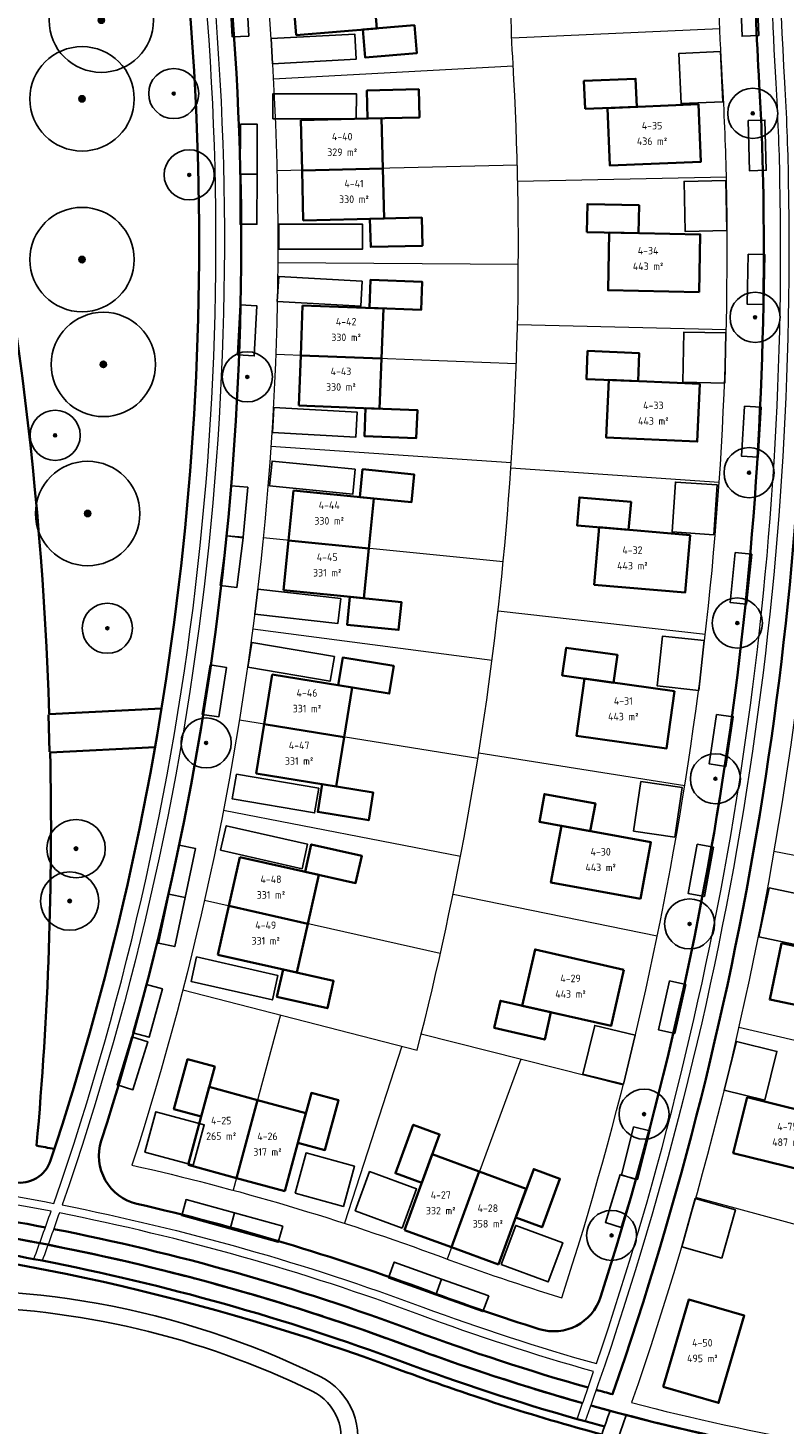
# Model space of a CAD drawing. Extents: x 168179 to 170299, y 448694 to 449599.
# Tile 17 of 32: x 168517 to 168607, y 449027 to 449194. Entities that reach past the tile are written whole.
import ezdxf
from ezdxf.enums import TextEntityAlignment as Align

# ---------------------------------------------------------------- set-up
doc = ezdxf.new("R2010")
doc.units = 0
doc.linetypes.add('NLCS-HIDDEN', pattern=[4, 2, -2])
doc.layers.get('0').update_dxf_attribs({"lineweight": 0})
for name, color, linetype, lineweight in [('N-WE-KG-GRENS_SECTIE-G', 210, 'NLCS-HIDDEN', 35), ('N-WE-VH-VERHARDING_ASFALT_ROOD-G', 10, 'Continuous', 35), ('N04-WE-VH-GOOT-O', 170, 'Continuous', 18), ('N04-WE-VH-KANTOPSLUITING_ACHTERKANTBAND-G', 50, 'Continuous', 35), ('N04-WE-VH-VERHARDING-G', 252, 'Continuous', 35), ('N2-WE-OG-TERREIN_GROEN-G', 7, 'Continuous', 25), ('N2-WE-OG-WATER-G', 130, 'Continuous', 25), ('N2-WE-OG-WEG_VOETPAD-G', 7, 'Continuous', 25), ('N4-WE-OG-KADASTRAAL_KAVELNUMMER-T18', 7, 'Continuous', 18), ('N4-WE-OG-WEG_PARKEERPLAATS_OPENBAAR-G', 253, 'Continuous', 25), ('N4-WE-OG-WEG_PARKEERPLAATS_PRIVE-G', 253, 'Continuous', 25), ('N8-WE-OG-KADASTRAAL_KAVELNUMMER-T18', 7, 'Continuous', 18), ('N8-WE-OG-KADASTRAAL_KAVELOPPERVLAK-T18', 10, 'Continuous', 18), ('N8-WE-WH-WATERLIJN-G', 150, 'Continuous', 35)]:
    doc.layers.add(name, color=color, linetype=linetype, lineweight=lineweight)
for name, color, linetype, lineweight, true_color in [('N04-WE-KG-KADASTRAAL-O', 150, 'Continuous', 18, 0x007fff), ('N4-PV-GR-BOOM-S', 3, 'Continuous', 25, 0x00ff00), ('N4-WE-KG-GRENS_KADASTRAAL-G', 150, 'Continuous', 18, 0x007fff), ('N4-WE-KG-KADASTRAAL_BEBOUWING-G', 1, 'Continuous', 35, 0xff0000)]:
    doc.layers.add(name, color=color, linetype=linetype, lineweight=lineweight, true_color=true_color)
doc.styles.add('NLCS-ISO-M1000-T18', font='NLCS-ISO.ttf', dxfattribs={"height": 1.8})

# ---------------------------------------------------------------- blocks, each defined once
blk = doc.blocks.new('an-bb-sn-opp')
at = {"layer": 'N8-WE-OG-KADASTRAAL_KAVELNUMMER-T18', "style": 'NLCS-ISO-M1000-T18'}
blk.add_attdef('NUMMER', text='', height=1.8, dxfattribs=at).set_placement((0, 1.87), align=Align.MIDDLE)
at = {"layer": 'N8-WE-OG-KADASTRAAL_KAVELOPPERVLAK-T18', "style": 'NLCS-ISO-M1000-T18'}
blk.add_attdef('OPPERVLAK', text='', height=1.8, dxfattribs=at).set_placement((0, -1.87), align=Align.MIDDLE)
blk = doc.blocks.new('SGR-BOOM_01')
at = {"ltscale": 0.1}
h = blk.add_hatch(color=256, dxfattribs=at)
edge = h.paths.add_edge_path()
edge.add_arc((0, 0), 0.15, 0, 360)
for radius in [2.5, 0.045]:
    blk.add_circle((0, 0), radius)
blk.add_circle((0, 0), 0.15, dxfattribs=at)

msp = doc.modelspace()

# ---------------------------------------------------------------- linework, layer by layer
at = {"layer": 'N-WE-KG-GRENS_SECTIE-G'}
msp.add_lwpolyline([(168685.76, 449312.78), (168669.55, 449019.54, -0.099335), (168562.46, 449036.57, 0.071724), (168485.34, 449053.2, -0.015524), (168492.35, 449025.86), (168485.08, 449024.24, 0.012724), (168479.7, 449045.74, 0.030357), (168454.27, 449119.72, -0.061192), (168436.21, 449185.1), (168437.15, 449185.24), (168435.21, 449201.7), (168434.26, 449201.62, -0.067274), (168437.75, 449276.05), (168445.08, 449274.71, 0.01497), (168442.64, 449258.69, 0.087848), (168535.02, 449285.65, -0.141513)], format="xyb", close=True, dxfattribs=at)
at = {"layer": 'N-WE-KG-GRENS_SECTIE-G', "flags": 128}
msp.add_lwpolyline([(168669.55, 449019.54, -0.099335), (168562.46, 449036.57, 0.071724), (168485.34, 449053.2, -0.015524), (168492.35, 449025.86, -0.020346), (168498.76, 448990.4, -0.157972), (168668.14, 448972.34, -0.025649), (168668.23, 448995.66)], format="xyb", close=True, dxfattribs=at)
at = {"layer": 'N-WE-VH-VERHARDING_ASFALT_ROOD-G', "flags": 128}
msp.add_lwpolyline([(168179.09, 449328.77), (168283.58, 449324.29, -0.02075), (168362.26, 449317.5, -0.028118), (168425.5, 449305.4), (168442.32, 449300.92), (168444.72, 449300.28, -0.251205), (168625.76, 449489.19), (168621.81, 449509.18, 0.015854), (168619.41, 449519.93), (168622.9, 449520.81, -0.006697), (168625.43, 449509.97), (168629.31, 449490.31, -0.062019), (168696.65, 449502.37), (168696.44, 449498.65, 0.516768), (168458.94, 449121.65, -0.030357), (168484.57, 449047.09, -0.090321), (168498.8, 448889.84)], format="xyb", dxfattribs=at)
at = {"layer": 'N04-WE-KG-KADASTRAAL-O', "flags": 128}
for points in [[(168600.56, 449176.1, 0.00967), (168600.11, 449187.43, -0.020508), (168599.48, 449223.23, 0.041633), (168544.55, 449209.15, -0.107067), (168529.36, 449058.25, -0.033625), (168566.43, 449047.25, 0.014415), (168580.85, 449042.36, 0.083358)], [(168671.26, 449173.76), (168612.27, 449180.01, -0.090747), (168589.2, 449029.81, 0.020792), (168611.46, 449024.97), (168613.05, 449055.25), (168624.75, 449054.65), (168627.89, 449109.28), (168667.07, 449107.39)]]:
    msp.add_lwpolyline(points, format="xyb", close=True, dxfattribs=at)
at = {"layer": 'N04-WE-VH-GOOT-O'}
for points in [[(168618.68, 449313.54, 0.07387), (168607.5, 449187.86, -0.00967), (168607.96, 449176.25, -0.091364), (168583.63, 449027.58), (168582.66, 449027.85, 0.003624), (168584.65, 449033.53, -0.020152), (168563.85, 449040.32, 0.040068), (168520.67, 449052.52, -0.004313), (168518.62, 449046.81), (168517.62, 449047, 0.004328), (168519.68, 449052.72, 0.031983), (168484.14, 449057.29), (168484.2, 449058.29, -0.032112), (168520.01, 449053.67, 0.115775), (168536.61, 449213.12, 0.000511)], [(168520.43, 449207.61, -0.056558), (168444.98, 449193.38), (168444.9, 449194.38, 0.056558), (168520.14, 449208.57, 0.013632)]]:
    msp.add_lwpolyline(points, format="xyb", dxfattribs=at)
at = {"layer": 'N04-WE-VH-GOOT-O', "flags": 128}
msp.add_lwpolyline([(168537.58, 449213.47, -0.115838), (168521.01, 449053.48, -0.039943), (168564.2, 449041.25, 0.020202), (168584.98, 449034.48, 0.087145), (168606.96, 449176.23, 0.00967), (168606.5, 449187.8, -0.024972), (168606.12, 449230.76, 0.050988)], format="xyb", close=True, dxfattribs=at)
at = {"layer": 'N04-WE-VH-KANTOPSLUITING_ACHTERKANTBAND-G', "flags": 128}
for points in [[(168617.85, 449310.01, -0.001972), (168619.99, 449310.31, 0.072203), (168609.51, 449187.98, -0.00967), (168609.98, 449176.29, -0.088864), (168586.91, 449030.81, -0.00185), (168584.96, 449031.34)], [(168532.92, 449112.94), (168519.46, 449112.25, 0.050905), (168508.01, 449197.42, 0.021437), (168534.74, 449205.63)], [(168520.07, 449060.18, 0.001875), (168517.94, 449060.58, 0.027856), (168519.58, 449107.65), (168532.13, 449108.3)], [(168519, 449050.79, 0.031712), (168484.01, 449055.27, 0.519415), (168483.11, 449054.15, -0.002766), (168485.07, 449047.23, -0.012724), (168490.51, 449025.45, -0.012724)], [(168518.32, 449048.91, 0.030112), (168485.34, 449053.2, -0.002178), (168486.88, 449047.73, -0.012724), (168492.35, 449025.86, -0.012724)], [(168583.99, 449031.61, -0.020046), (168563.15, 449038.42, 0.040332), (168519.99, 449050.6, 0.040332)], [(168583.34, 449029.74, -0.019935), (168562.46, 449036.57, 0.040605), (168519.32, 449048.71, 0.040605)], [(168669.55, 449019.54, -0.078329), (168584.3, 449029.47, -0.078329)]]:
    msp.add_lwpolyline(points, format="xyb", dxfattribs=at)
for points in [[(168544.26, 449213.69, -0.039411), (168596.93, 449227.24, -0.471691), (168603.82, 449221.33, 0.019468), (168604.48, 449187.69, -0.00967), (168604.94, 449176.19, -0.08244), (168585.48, 449042.45, -0.41265), (168578.12, 449038.62, -0.013005), (168564.9, 449043.15, 0.032205), (168529.96, 449053.62, -0.438493), (168525.69, 449061.14, 0.105068), (168540.32, 449207.48, -0.35089)], [(168441.57, 449186.94, -0.434885), (168445.12, 449191.36, 0.056558), (168521.03, 449205.68, 0.006062), (168528.01, 449207.93, -0.481936), (168535.73, 449202.93, -0.105107), (168519.62, 449058.8, -0.37192), (168515.27, 449056.2, 0.027791), (168484.05, 449059.92, -0.312793), (168480.58, 449062.67, 0.024173), (168459.42, 449121.84, -0.062141)]]:
    msp.add_lwpolyline(points, format="xyb", close=True, dxfattribs=at)
at = {"layer": 'N04-WE-VH-VERHARDING-G'}
msp.add_lwpolyline([(168519.48, 449107.75), (168519.36, 449112.15)], dxfattribs=at)
at = {"layer": 'N2-WE-OG-TERREIN_GROEN-G'}
msp.add_lwpolyline([(168555.9, 449022.77, 0.386975), (168551.83, 449032.99, 0.13804), (168497.48, 449042.84, 0.470196), (168493.42, 449036.31, 0.089651), (168504.17, 449016.67, 0.089651)], format="xyb", dxfattribs=at)
at = {"layer": 'N2-WE-OG-WATER-G'}
msp.add_lwpolyline([(168553.84, 449023, 0.004283), (168554.03, 449023.47, 0.386975), (168550.95, 449031.19, 0.111912), (168507.94, 449041.3, 0.507283), (168499.91, 449032.91, 0.110113), (168506.8, 449017.55, 0.110113)], format="xyb", dxfattribs=at)
at = {"layer": 'N2-WE-OG-WEG_VOETPAD-G'}
msp.add_lwpolyline([(168586.62, 449028.83, -0.006845), (168582.32, 449017.08, 0.189013), (168494.83, 449012.95)], format="xyb", dxfattribs=at)
msp.add_arc((168155.12, 449180.18), 459.27, 336.2992, 340.691, dxfattribs=at)
at = {"layer": 'N4-WE-KG-GRENS_KADASTRAAL-G', "flags": 128}
msp.add_lwpolyline([(168535.47, 449079.25), (168563.51, 449072.01, 0.077418), (168575, 449190.06, -0.015306), (168574.41, 449218.02, -0.015306)], format="xyb", dxfattribs=at)
for points in [[(168574.85, 449193.24), (168599.76, 449194.36)], [(168575.01, 449189.85), (168546.3, 449188.28)], [(168575.51, 449177.98), (168546.73, 449177.29)], [(168575.55, 449176.07), (168600.55, 449176.6)], [(168575.63, 449166.09), (168546.82, 449166.29)], [(168575.53, 449158.9), (168600.53, 449158.31)], [(168575.39, 449154.21), (168546.58, 449155.29)], [(168574.79, 449142.34), (168546, 449144.31)], [(168574.75, 449141.74), (168599.69, 449140.04)], [(168573.81, 449130.49), (168545.08, 449133.35)], [(168573.2, 449124.63), (168598.03, 449121.82)], [(168572.48, 449118.68), (168543.82, 449122.42)], [(168570.78, 449106.92), (168542.23, 449111.54)], [(168570.89, 449107.61), (168595.55, 449103.7)], [(168568.71, 449095.21), (168540.31, 449100.71)], [(168626.88, 449091.79), (168606.23, 449095.82)], [(168567.82, 449090.7), (168592.27, 449085.7)], [(168566.29, 449083.57), (168538.05, 449089.94)], [(168547.16, 449076.23), (168541.47, 449055.25)], [(168564, 449073.95), (168588.19, 449067.87)], [(168625.59, 449069.25), (168602.02, 449074.73)], [(168561.69, 449072.48), (168554.83, 449051.28)], [(168575.92, 449070.95), (168567.1, 449047)], [(168612.78, 449050.07), (168596.87, 449054.37)]]:
    msp.add_lwpolyline(points, dxfattribs=at)
at = {"layer": 'N4-WE-KG-KADASTRAAL_BEBOUWING-G', "flags": 128}
for points in [[(168549.04, 449193.53), (168548.53, 449199.51), (168558.18, 449200.33), (168558.69, 449194.36)], [(168557.01, 449194.21), (168563.19, 449194.74), (168563.48, 449191.4), (168557.3, 449190.87)], [(168583.63, 449184.71), (168583.49, 449188.06), (168589.68, 449188.32), (168589.82, 449184.97)], [(168557.58, 449183.55), (168563.78, 449183.7), (168563.7, 449187.06), (168557.5, 449186.91)], [(168586.31, 449184.82), (168597.2, 449185.28), (168597.49, 449178.39), (168586.6, 449177.93)], [(168549.59, 449183.36), (168549.73, 449177.36), (168559.41, 449177.59), (168559.26, 449183.59)], [(168549.87, 449171.36), (168549.73, 449177.36), (168559.41, 449177.59), (168559.55, 449171.59)], [(168583.83, 449169.96), (168583.9, 449173.32), (168590.1, 449173.19), (168590.03, 449169.84)], [(168557.87, 449171.55), (168564.07, 449171.7), (168564.15, 449168.34), (168557.95, 449168.2)], [(168597.27, 449162.79), (168597.41, 449169.69), (168586.51, 449169.91), (168586.38, 449163.01)], [(168557.8, 449160.88), (168563.99, 449160.64), (168564.12, 449164), (168557.92, 449164.23)], [(168549.8, 449161.18), (168549.58, 449155.18), (168559.25, 449154.82), (168559.47, 449160.81)], [(168589.98, 449152.1), (168590.12, 449155.46), (168583.93, 449155.73), (168583.78, 449152.37)], [(168549.35, 449149.19), (168549.58, 449155.18), (168559.25, 449154.82), (168559.02, 449148.82)], [(168597.35, 449151.78), (168586.46, 449152.26), (168586.16, 449145.36), (168597.05, 449144.89)], [(168557.34, 449148.89), (168563.54, 449148.65), (168563.41, 449145.3), (168557.22, 449145.53)], [(168556.65, 449138.23), (168562.82, 449137.62), (168563.15, 449140.96), (168556.98, 449141.57)], [(168548.69, 449139.02), (168548.1, 449133.05), (168557.73, 449132.09), (168558.32, 449138.06)], [(168588.83, 449134.31), (168589.13, 449137.66), (168582.95, 449138.2), (168582.66, 449134.85)], [(168585.33, 449134.62), (168596.19, 449133.67), (168595.59, 449126.8), (168584.73, 449127.74)], [(168547.5, 449127.08), (168548.1, 449133.05), (168557.73, 449132.09), (168557.14, 449126.12)], [(168555.46, 449126.29), (168561.63, 449125.67), (168561.3, 449122.33), (168555.13, 449122.95)], [(168554.06, 449115.7), (168560.18, 449114.71), (168560.72, 449118.03), (168554.6, 449119.02)], [(168587.03, 449116.01), (168587.5, 449119.34), (168581.36, 449120.2), (168580.89, 449116.88)], [(168546.16, 449116.98), (168545.2, 449111.06), (168554.76, 449109.51), (168555.72, 449115.43)], [(168594.34, 449114.98), (168593.38, 449108.15), (168582.58, 449109.67), (168583.54, 449116.51)], [(168544.25, 449105.13), (168545.2, 449111.06), (168554.76, 449109.51), (168553.8, 449103.59)], [(168552.14, 449103.86), (168558.26, 449102.86), (168557.73, 449099.55), (168551.61, 449100.54)], [(168584.25, 449098.24), (168584.86, 449101.55), (168578.76, 449102.67), (168578.15, 449099.36)], [(168590.26, 449090.12), (168591.51, 449096.91), (168580.79, 449098.88), (168579.54, 449092.09)], [(168550.1, 449093.37), (168556.15, 449092.01), (168556.89, 449095.29), (168550.84, 449096.65)], [(168542.3, 449095.13), (168540.98, 449089.28), (168550.42, 449087.15), (168551.74, 449093)], [(168539.66, 449083.43), (168540.98, 449089.28), (168550.42, 449087.15), (168549.1, 449081.3)], [(168588.27, 449081.65), (168586.73, 449074.92), (168576.11, 449077.34), (168577.64, 449084.07)], [(168607.15, 449084.81), (168605.74, 449078.06), (168616.41, 449075.83), (168617.82, 449082.58)], [(168547.46, 449081.67), (168553.51, 449080.3), (168552.77, 449077.03), (168546.72, 449078.39)], [(168579.54, 449076.56), (168578.79, 449073.29), (168572.75, 449074.67), (168573.49, 449077.94)], [(168537.64, 449064.06), (168539.27, 449070.04), (168536.02, 449070.92), (168534.4, 449064.94)], [(168536.08, 449058.27), (168541.87, 449056.7), (168544.4, 449066.04), (168538.61, 449067.61)], [(168549.23, 449060.92), (168550.85, 449066.9), (168554.09, 449066.03), (168552.47, 449060.04)], [(168547.66, 449055.13), (168541.87, 449056.7), (168544.4, 449066.04), (168550.19, 449064.47)], [(168603.03, 449066.39), (168601.37, 449059.69), (168611.95, 449057.07), (168613.61, 449063.76)], [(168564.06, 449056.11), (168566.21, 449061.93), (168563.05, 449063.09), (168560.91, 449057.28)], [(168561.99, 449050.48), (168567.62, 449048.41), (168570.96, 449057.49), (168565.33, 449059.57)], [(168573.25, 449046.34), (168567.62, 449048.41), (168570.96, 449057.49), (168576.59, 449055.42)], [(168575.32, 449051.97), (168577.47, 449057.78), (168580.62, 449056.62), (168578.47, 449050.81)], [(168592.99, 449031.72), (168599.61, 449029.77), (168602.68, 449040.23), (168596.06, 449042.17)]]:
    msp.add_lwpolyline(points, close=True, dxfattribs=at)
at = {"layer": 'N4-WE-OG-WEG_PARKEERPLAATS_OPENBAAR-G', "flags": 128}
for points in [[(168541.05, 449199.32), (168541.37, 449193.33), (168543.36, 449193.43), (168543.04, 449199.43)], [(168602.2, 449199.41), (168602.43, 449193.41), (168604.43, 449193.49), (168604.2, 449199.48)], [(168542.35, 449182.9), (168542.34, 449176.9), (168544.34, 449176.89), (168544.35, 449182.89)], [(168603.16, 449183.32), (168603.31, 449177.32), (168605.31, 449177.37), (168605.16, 449183.37)], [(168542.34, 449176.9), (168542.32, 449170.9), (168544.32, 449170.9), (168544.34, 449176.9)], [(168603.14, 449167.33), (168603.05, 449161.33), (168605.04, 449161.3), (168605.14, 449167.3)], [(168542.33, 449161.24), (168542.01, 449155.25), (168544.01, 449155.14), (168544.33, 449161.13)], [(168602.72, 449149.11), (168602.36, 449143.12), (168604.36, 449143), (168604.72, 449148.99)], [(168541.23, 449139.59), (168540.71, 449133.61), (168542.7, 449133.44), (168543.23, 449139.41)], [(168540.71, 449133.61), (168539.94, 449127.66), (168541.92, 449127.41), (168542.69, 449133.36)], [(168601.6, 449131.6), (168600.98, 449125.63), (168602.97, 449125.42), (168603.59, 449131.39)], [(168538.72, 449118.15), (168537.78, 449112.22), (168539.76, 449111.91), (168540.7, 449117.83)], [(168599.38, 449112.22), (168598.5, 449106.28), (168600.48, 449105.99), (168601.36, 449111.93)], [(168535.03, 449096.56), (168533.78, 449090.69), (168535.74, 449090.28), (168536.99, 449096.15)], [(168597.04, 449096.68), (168595.95, 449090.78), (168597.92, 449090.42), (168599, 449096.32)], [(168533.78, 449090.69), (168532.54, 449084.82), (168534.49, 449084.41), (168535.74, 449090.28)], [(168593.73, 449080.3), (168592.41, 449074.45), (168594.36, 449074.01), (168595.68, 449079.86)], [(168531.09, 449079.87), (168529.48, 449074.09), (168531.41, 449073.56), (168533.02, 449079.34)], [(168529.34, 449073.6), (168527.58, 449067.87), (168529.49, 449067.28), (168531.25, 449073.02)], [(168589.44, 449062.85), (168587.97, 449057.03), (168589.91, 449056.54), (168591.38, 449062.36)], [(168587.84, 449057.11), (168586.05, 449051.38), (168587.96, 449050.78), (168589.75, 449056.51)], [(168541.64, 449052.54), (168535.85, 449054.13), (168535.32, 449052.2), (168541.11, 449050.61)], [(168547.42, 449050.95), (168541.64, 449052.54), (168541.11, 449050.61), (168546.89, 449049.02)], [(168566.43, 449044.61), (168560.78, 449046.63), (168560.1, 449044.75), (168565.75, 449042.73)], [(168572.08, 449042.59), (168566.43, 449044.61), (168565.75, 449042.73), (168571.4, 449040.71)]]:
    msp.add_lwpolyline(points, close=True, dxfattribs=at)
at = {"layer": 'N4-WE-OG-WEG_PARKEERPLAATS_PRIVE-G', "flags": 128}
for points in [[(168546.05, 449193.13), (168546.21, 449190.13), (168556.2, 449190.67), (168556.04, 449193.67)], [(168600.11, 449185.58), (168599.85, 449191.57), (168594.86, 449191.36), (168595.12, 449185.36)], [(168546.23, 449183.54), (168546.24, 449186.54), (168556.24, 449186.53), (168556.23, 449183.53)], [(168600.61, 449170.15), (168600.47, 449176.14), (168595.47, 449176.03), (168595.61, 449170.03)], [(168546.97, 449170.93), (168546.97, 449167.93), (168556.97, 449167.92), (168556.97, 449170.92)], [(168546.77, 449161.66), (168546.94, 449164.66), (168556.93, 449164.08), (168556.76, 449161.09)], [(168600.34, 449151.89), (168600.46, 449157.89), (168595.46, 449157.99), (168595.34, 449151.99)], [(168546.35, 449148.98), (168546.18, 449145.98), (168556.16, 449145.41), (168556.33, 449148.41)], [(168545.85, 449139.57), (168546.14, 449142.55), (168556.09, 449141.56), (168555.8, 449138.58)], [(168599.04, 449133.72), (168599.44, 449139.71), (168594.45, 449140.04), (168594.05, 449134.06)], [(168544.43, 449127.21), (168544.09, 449124.23), (168554.02, 449123.11), (168554.36, 449126.09)], [(168543.24, 449117.86), (168543.74, 449120.82), (168553.6, 449119.14), (168553.1, 449116.18)], [(168597.24, 449115.08), (168597.88, 449121.05), (168592.91, 449121.59), (168592.27, 449115.62)], [(168541.87, 449105.06), (168541.37, 449102.1), (168551.23, 449100.42), (168551.73, 449103.38)], [(168594.38, 449097.51), (168595.26, 449103.45), (168590.32, 449104.18), (168589.44, 449098.25)], [(168539.98, 449095.97), (168540.65, 449098.89), (168550.39, 449096.67), (168549.73, 449093.74)], [(168609.34, 449084.55), (168610.57, 449090.42), (168605.67, 449091.45), (168604.45, 449085.57)], [(168537.1, 449083.17), (168536.44, 449080.24), (168546.18, 449078.02), (168546.85, 449080.94)], [(168588.21, 449067.96), (168589.64, 449073.79), (168584.78, 449074.98), (168583.35, 449069.15)], [(168605.15, 449066.04), (168606.59, 449071.86), (168601.74, 449073.06), (168600.29, 449067.24)], [(168536.7, 449058.24), (168530.92, 449059.82), (168532.24, 449064.64), (168538.03, 449063.06)], [(168548.89, 449054.89), (168554.68, 449053.3), (168556, 449058.12), (168550.22, 449059.71)], [(168561.73, 449050.7), (168556.1, 449052.78), (168557.82, 449057.47), (168563.45, 449055.4)], [(168600.01, 449047.12), (168601.62, 449052.9), (168596.8, 449054.24), (168595.2, 449048.46)], [(168573.59, 449046.33), (168579.22, 449044.26), (168580.95, 449048.95), (168575.32, 449051.03)]]:
    msp.add_lwpolyline(points, close=True, dxfattribs=at)
at = {"layer": 'N8-WE-WH-WATERLIJN-G', "flags": 128}
msp.add_lwpolyline([(168585.95, 449026.94, -0.002171), (168583.63, 449027.58), (168582.66, 449027.85, -0.019815), (168561.76, 449034.69, 0.040895), (168518.62, 449046.81), (168517.62, 449047, 0.026232), (168489.12, 449050.91), (168489.41, 449049.88, -0.067783), (168561.41, 449033.75, 0.022819), (168585.62, 449026, 0.022819)], format="xyb", dxfattribs=at)

# ---------------------------------------------------------------- block references
at = {"layer": 'N4-PV-GR-BOOM-S'}
for p, xscale, yscale, zscale in [((168525.69, 449195.34), 2.5, 2.5, 2.5), ((168523.39, 449185.92), 2.5, 2.5, 2.5), ((168534.37, 449186.55), 1.2, 1.2, 1.2), ((168603.7, 449184.18), 1.2, 1.2, 1.2), ((168536.22, 449176.82), 1.2, 1.2, 1.2), ((168523.39, 449166.68), 2.5, 2.5, 2.5), ((168603.98, 449159.76), 1.2, 1.2, 1.2), ((168525.94, 449154.12), 2.5, 2.5, 2.5), ((168543.18, 449152.63), 1.2, 1.2, 1.2), ((168520.17, 449145.63), 1.2, 1.2, 1.2), ((168603.26, 449141.16), 1.2, 1.2, 1.2), ((168524.06, 449136.27), 2.5, 2.5, 2.5), ((168526.42, 449122.53), 1.2, 1.2, 1.2), ((168601.85, 449123.16), 1.2, 1.2, 1.2), ((168538.25, 449108.8), 1.2, 1.2, 1.2), ((168599.23, 449104.51), 1.2, 1.2, 1.2), ((168522.67, 449096.14), 1.4, 1.4, 1.4), ((168521.91, 449089.87), 1.4, 1.4, 1.4), ((168596.14, 449087.13), 1.2, 1.2, 1.2), ((168590.69, 449064.35), 1.2, 1.2, 1.2), ((168586.8, 449049.83), 1.2, 1.2, 1.2)]:
    msp.add_blockref('SGR-BOOM_01', p, dxfattribs=dict(at, xscale=xscale, yscale=yscale, zscale=zscale))
at = {"layer": 'N4-WE-OG-KADASTRAAL_KAVELNUMMER-T18', "xscale": 0.5, "yscale": 0.5, "zscale": 0.5}
for p, values in [((168591.64, 449181.78), {'NUMMER': '4-35', 'OPPERVLAK': '436 m²'}), ((168554.54, 449180.47), {'NUMMER': '4-40', 'OPPERVLAK': '329 m²'}), ((168555.95, 449174.84), {'NUMMER': '4-41', 'OPPERVLAK': '330 m²'}), ((168591.17, 449166.81), {'NUMMER': '4-34', 'OPPERVLAK': '443 m²'}), ((168555.01, 449158.3), {'NUMMER': '4-42', 'OPPERVLAK': '330 m²'}), ((168554.39, 449152.36), {'NUMMER': '4-43', 'OPPERVLAK': '330 m²'}), ((168591.8, 449148.28), {'NUMMER': '4-33', 'OPPERVLAK': '443 m²'}), ((168552.98, 449136.33), {'NUMMER': '4-44', 'OPPERVLAK': '330 m²'}), ((168589.29, 449130.95), {'NUMMER': '4-32', 'OPPERVLAK': '443 m²'}), ((168552.74, 449130.11), {'NUMMER': '4-45', 'OPPERVLAK': '331 m²'}), ((168550.32, 449113.85), {'NUMMER': '4-46', 'OPPERVLAK': '331 m²'}), ((168588.2, 449112.89), {'NUMMER': '4-31', 'OPPERVLAK': '443 m²'}), ((168549.38, 449107.57), {'NUMMER': '4-47', 'OPPERVLAK': '331 m²'}), ((168585.49, 449094.83), {'NUMMER': '4-30', 'OPPERVLAK': '443 m²'}), ((168546.01, 449091.54), {'NUMMER': '4-48', 'OPPERVLAK': '331 m²'}), ((168545.38, 449086.04), {'NUMMER': '4-49', 'OPPERVLAK': '331 m²'}), ((168581.88, 449079.67), {'NUMMER': '4-29', 'OPPERVLAK': '443 m²'}), ((168540.05, 449062.65), {'NUMMER': '4-25', 'OPPERVLAK': '265 m²'}), ((168545.59, 449060.76), {'NUMMER': '4-26', 'OPPERVLAK': '317 m²'}), ((168607.86, 449061.93), {'NUMMER': '4-75', 'OPPERVLAK': '487 m²'}), ((168566.34, 449053.73), {'NUMMER': '4-27', 'OPPERVLAK': '332 m²'}), ((168571.98, 449052.16), {'NUMMER': '4-28', 'OPPERVLAK': '358 m²'}), ((168597.67, 449036.04), {'NUMMER': '4-50', 'OPPERVLAK': '495 m²'})]:
    msp.add_blockref('an-bb-sn-opp', p, dxfattribs=at).add_auto_attribs(values)

doc.saveas('drawing.dxf')
